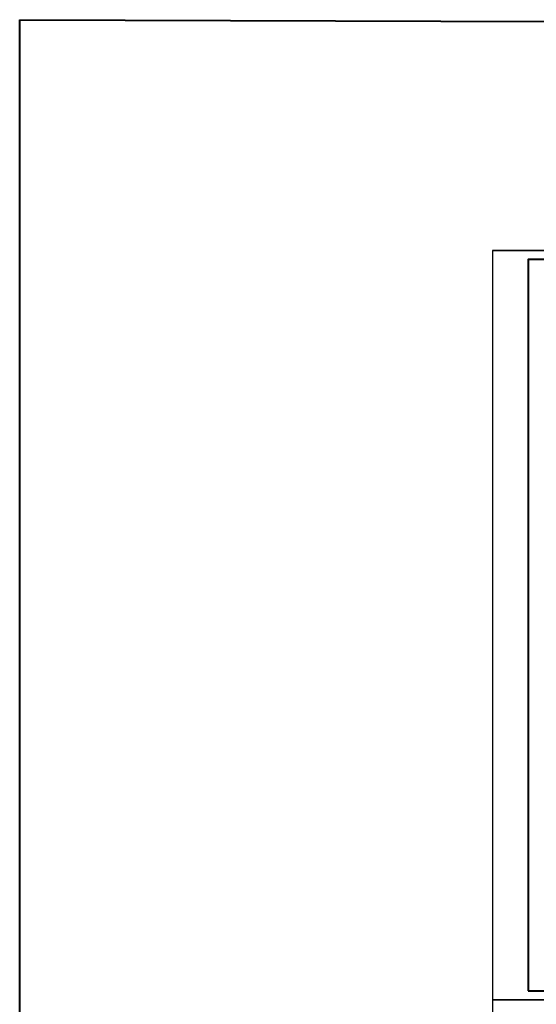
# Model space of a CAD drawing. Header units: millimetres. Extents: x -3143211 to -2549809, y 1060331 to 1341741.
# Tile 100 of 141: x -3143211 to -3114248, y 1286555 to 1341741. Entities that reach past the tile are written whole.
import ezdxf

# ---------------------------------------------------------------- set-up
doc = ezdxf.new("R2010")
doc.units = ezdxf.units.MM
doc.layers.add('Дераза', color=5, linetype='Continuous')

msp = doc.modelspace()

# ---------------------------------------------------------------- linework, layer by layer
at = {"lineweight": 9}
msp.add_line((-3057296.73173, 1286804.62022), (-3116696.73173, 1286804.62022), dxfattribs=at)
msp.add_line((-3057296.73173, 1286804.62022), (-3116696.73173, 1286804.62022), dxfattribs=at)
for points in [[(-3116696.73173, 1286804.62022), (-3057296.73173, 1286804.62022), (-3057296.73173, 1328804.62022), (-3116696.73173, 1328804.62022)], [(-3116696.73173, 1244804.62022), (-3057296.73173, 1244804.62022), (-3057296.73173, 1286804.62022), (-3116696.73173, 1286804.62022)]]:
    msp.add_lwpolyline(points, close=True)
at = {"lineweight": 40, "ltscale": 25}
msp.add_lwpolyline([(-3114696.73173, 1287304.62022), (-3057796.73173, 1287304.62022), (-3057796.73173, 1328304.62022), (-3114696.73173, 1328304.62022)], close=True, dxfattribs=at)
at = {"layer": 'Дераза', "color": 0}
msp.add_line((-3116696.73173, 1328804.62022), (-3086996.73173, 1328804.62022), dxfattribs=at)
at = {"layer": 'Дераза', "color": 5, "lineweight": 40}
msp.add_lwpolyline([(-3143211.06119, 1341741.40045), (-2972079.35364, 1341189.93099), (-2972079.35364, 1060330.92528), (-3143211.06119, 1060882.39474)], close=True, dxfattribs=at)

doc.saveas('drawing.dxf')
